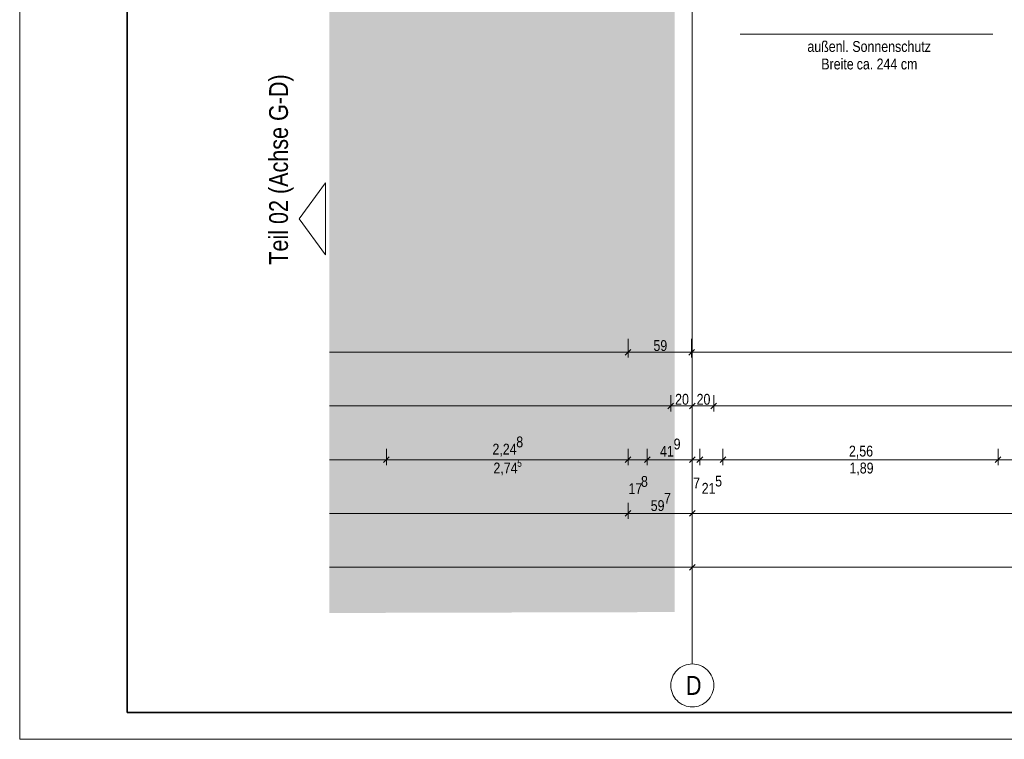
# Model space of a CAD drawing. Extents: x -620 to 3480, y 62 to 1107.
# Tile 1 of 244: x -620 to -436, y 62 to 196. Entities that reach past the tile are written whole.
import ezdxf
from ezdxf.lldxf.tags import DXFTag

# ---------------------------------------------------------------- set-up
doc = ezdxf.new("R2010")
doc.units = 0
doc.layers.get('0').update_dxf_attribs({"lineweight": 35})
doc.layers.add('70 -71 Achsen- 1 Gebäudeachsen', color=7, linetype='STRICHPUNKT2-A06G9GKV8I', lineweight=18)
doc.layers.add('iwb_Plankopf Rahmen', color=7, linetype='Continuous', lineweight=35)
for name, color, linetype, lineweight, true_color in [('70 -72 Beschriftung- 1 Beschriftung allgemein', 7, 'Continuous', 9, 0xff6633), ('70 -76 Bemaßung- 2 Allgemein', 9, 'Continuous', 5, 0x808080), ('iwb_Layout BA_Markierung', 7, 'Continuous', 9, 0xbadcdc), ('iwb_Layout Text', 3, 'Continuous', 18, 0x00ff00)]:
    doc.layers.add(name, color=color, linetype=linetype, lineweight=lineweight, true_color=true_color)
doc.styles.get("Standard").update_dxf_attribs({"font": 'ARIALN.TTF'})
tags = doc.linetypes.add('STRICHPUNKT2-A06G9GKV8I', pattern=[12.7, 6.35, -3.175, 0, -3.175]).pattern_tags.tags
tags[10:11] = [DXFTag(74, 4), DXFTag(75, 0), DXFTag(340, '0'), DXFTag(46, 0.0), DXFTag(50, 0.0), DXFTag(44, 0.0), DXFTag(45, 0.0)]
tags[8:9] = [DXFTag(74, 4), DXFTag(75, 0), DXFTag(340, '0'), DXFTag(46, 0.0), DXFTag(50, 0.0), DXFTag(44, 0.0), DXFTag(45, 0.0)]
tags[6:7] = [DXFTag(74, 4), DXFTag(75, 0), DXFTag(340, '0'), DXFTag(46, 0.0), DXFTag(50, 0.0), DXFTag(44, 0.0), DXFTag(45, 0.0)]
tags[4:5] = [DXFTag(74, 4), DXFTag(75, 0), DXFTag(340, '0'), DXFTag(46, 0.0), DXFTag(50, 0.0), DXFTag(44, 0.0), DXFTag(45, 0.0)]

# ---------------------------------------------------------------- blocks, each defined once
blk = doc.blocks.new('Polygon-A06G9GKL8I')
at = {"color": 0, "linetype": 'ByBlock', "lineweight": -2, "ltscale": 0.13}
blk.add_solid([(-497.79, 86.11), (-562.01, 85.94), (-497.63, 1071.51), (-562.01, 1071.51)], dxfattribs=at)
blk = doc.blocks.new('Referenz-A06G9GKX8I')
at = {"layer": '70 -71 Achsen- 1 Gebäudeachsen', "color": 0, "linetype": 'STRICHPUNKT2-A06G9GKV8I', "ltscale": 0.18}
blk.add_line((-494.51, 1075.9), (-494.51, 76.46), dxfattribs=at)
at = {"layer": '70 -71 Achsen- 1 Gebäudeachsen', "color": 0, "linetype": 'Continuous', "ltscale": 0.18}
for p, q in [((-497.61, 74.99), (-497.34, 75.29)), ((-497.34, 75.29), (-497.05, 75.55)), ((-497.05, 75.55), (-496.74, 75.78)), ((-496.74, 75.78), (-496.4, 75.98)), ((-496.4, 75.98), (-496.04, 76.15)), ((-496.04, 76.15), (-495.67, 76.28)), ((-495.67, 76.28), (-495.29, 76.38)), ((-495.29, 76.38), (-494.91, 76.44)), ((-494.91, 76.44), (-494.51, 76.46)), ((-494.51, 76.46), (-494.12, 76.44)), ((-494.12, 76.44), (-493.73, 76.38)), ((-493.73, 76.38), (-493.35, 76.28)), ((-493.35, 76.28), (-492.98, 76.15)), ((-492.98, 76.15), (-492.63, 75.98)), ((-492.63, 75.98), (-492.29, 75.78)), ((-492.29, 75.78), (-491.98, 75.55)), ((-491.98, 75.55), (-491.68, 75.29)), ((-491.68, 75.29), (-491.42, 74.99)), ((-498.44, 73.24), (-498.34, 73.62)), ((-498.34, 73.62), (-498.21, 73.99)), ((-498.21, 73.99), (-498.04, 74.34)), ((-498.04, 74.34), (-497.84, 74.68)), ((-497.84, 74.68), (-497.61, 74.99)), ((-491.42, 74.99), (-491.19, 74.68)), ((-491.19, 74.68), (-490.99, 74.34)), ((-490.99, 74.34), (-490.82, 73.99)), ((-490.82, 73.99), (-490.69, 73.62)), ((-490.69, 73.62), (-490.59, 73.24)), ((-498.51, 72.46), (-498.49, 72.85)), ((-498.49, 72.07), (-498.51, 72.46)), ((-498.49, 72.85), (-498.44, 73.24)), ((-498.44, 71.68), (-498.49, 72.07)), ((-498.34, 71.3), (-498.44, 71.68)), ((-490.59, 71.68), (-490.69, 71.3)), ((-490.59, 73.24), (-490.53, 72.85)), ((-490.53, 72.07), (-490.59, 71.68)), ((-490.53, 72.85), (-490.51, 72.46)), ((-490.51, 72.46), (-490.53, 72.07)), ((-498.21, 70.93), (-498.34, 71.3)), ((-498.04, 70.57), (-498.21, 70.93)), ((-497.84, 70.23), (-498.04, 70.57)), ((-497.61, 69.92), (-497.84, 70.23)), ((-497.34, 69.63), (-497.61, 69.92)), ((-497.05, 69.37), (-497.34, 69.63)), ((-491.68, 69.63), (-491.98, 69.37)), ((-491.42, 69.92), (-491.68, 69.63)), ((-491.19, 70.23), (-491.42, 69.92)), ((-490.99, 70.57), (-491.19, 70.23)), ((-490.82, 70.93), (-490.99, 70.57)), ((-490.69, 71.3), (-490.82, 70.93)), ((-496.74, 69.13), (-497.05, 69.37)), ((-496.4, 68.93), (-496.74, 69.13)), ((-496.04, 68.76), (-496.4, 68.93)), ((-495.67, 68.63), (-496.04, 68.76)), ((-495.29, 68.53), (-495.67, 68.63)), ((-494.91, 68.48), (-495.29, 68.53)), ((-494.51, 68.46), (-494.91, 68.48)), ((-494.12, 68.48), (-494.51, 68.46)), ((-493.73, 68.53), (-494.12, 68.48)), ((-493.35, 68.63), (-493.73, 68.53)), ((-492.98, 68.76), (-493.35, 68.63)), ((-492.63, 68.93), (-492.98, 68.76)), ((-492.29, 69.13), (-492.63, 68.93)), ((-491.98, 69.37), (-492.29, 69.13))]:
    blk.add_line(p, q, dxfattribs=at)
at = {"layer": '70 -72 Beschriftung- 1 Beschriftung allgemein', "color": 0, "linetype": 'Continuous', "ltscale": 0.13}
blk.add_line((-485.59, 193.66), (-438.59, 193.66), dxfattribs=at)
at = {"layer": '70 -76 Bemaßung- 2 Allgemein', "color": 0, "linetype": 'Continuous', "ltscale": 0.13}
for p, q in [((-506.45, 136.96), (-506.45, 133.46)), ((-506.45, 136.96), (-506.45, 133.46)), ((-494.65, 136.96), (-494.65, 133.46)), ((-494.65, 136.96), (-494.65, 133.46)), ((-507.51, 134.46), (-562.01, 134.46)), ((-505.45, 134.46), (-507.51, 134.46)), ((-507.45, 134.46), (-505.39, 134.46)), ((-495.71, 134.46), (-505.39, 134.46)), ((-493.65, 134.46), (-495.71, 134.46)), ((-495.65, 134.46), (-493.59, 134.46)), ((-332.07, 134.46), (-493.59, 134.46)), ((-498.51, 126.46), (-498.51, 123.46)), ((-498.51, 126.46), (-498.51, 123.46)), ((-494.51, 126.46), (-494.51, 123.46)), ((-494.51, 126.46), (-494.51, 123.46)), ((-490.51, 126.46), (-490.51, 123.46)), ((-490.51, 126.46), (-490.51, 123.46)), ((-497.98, 124.99), (-499.04, 123.93)), ((-499.04, 123.93), (-497.98, 124.99)), ((-493.98, 124.99), (-495.04, 123.93)), ((-495.04, 123.93), (-493.98, 124.99)), ((-491.04, 123.93), (-489.98, 124.99)), ((-489.98, 124.99), (-491.04, 123.93)), ((-499.57, 124.46), (-562.01, 124.46)), ((-498.01, 124.46), (-499.57, 124.46)), ((-499.01, 124.46), (-497.45, 124.46)), ((-495.57, 124.46), (-497.45, 124.46)), ((-494.01, 124.46), (-495.57, 124.46)), ((-495.01, 124.46), (-493.45, 124.46)), ((-491.57, 124.46), (-493.45, 124.46)), ((-490.01, 124.46), (-491.57, 124.46)), ((-491.01, 124.46), (-489.45, 124.46)), ((-334.57, 124.46), (-489.45, 124.46)), ((-551.41, 116.46), (-551.41, 113.46)), ((-551.41, 116.46), (-551.41, 113.46)), ((-506.45, 116.46), (-506.45, 113.46)), ((-506.45, 116.46), (-506.45, 113.46)), ((-502.89, 116.46), (-502.89, 113.46)), ((-502.89, 116.46), (-502.89, 113.46)), ((-494.51, 116.46), (-494.51, 113.46)), ((-494.51, 116.46), (-494.51, 113.46)), ((-493.11, 116.46), (-493.11, 113.46)), ((-493.11, 116.46), (-493.11, 113.46)), ((-488.81, 116.46), (-488.81, 113.46)), ((-488.81, 116.46), (-488.81, 113.46)), ((-437.61, 116.46), (-437.61, 113.46)), ((-437.61, 116.46), (-437.61, 113.46)), ((-552.47, 114.46), (-562.01, 114.46)), ((-550.91, 114.46), (-552.47, 114.46)), ((-551.94, 113.93), (-550.88, 114.99)), ((-550.88, 114.99), (-551.94, 113.93)), ((-551.91, 114.46), (-550.35, 114.46)), ((-507.51, 114.46), (-550.35, 114.46)), ((-507.51, 114.46), (-508.57, 114.46)), ((-505.95, 114.46), (-507.51, 114.46)), ((-505.95, 114.46), (-507.51, 114.46)), ((-505.92, 114.99), (-506.98, 113.93)), ((-505.92, 114.99), (-506.98, 113.93)), ((-502.89, 114.46), (-506.45, 114.46)), ((-503.42, 113.93), (-502.36, 114.99)), ((-503.42, 113.93), (-502.36, 114.99)), ((-503.39, 114.46), (-501.83, 114.46)), ((-503.39, 114.46), (-501.83, 114.46)), ((-501.83, 114.46), (-500.77, 114.46)), ((-495.57, 114.46), (-501.83, 114.46)), ((-495.57, 114.46), (-496.63, 114.46)), ((-494.01, 114.46), (-495.57, 114.46)), ((-494.01, 114.46), (-495.57, 114.46)), ((-494.17, 114.46), (-495.23, 114.46)), ((-493.98, 114.99), (-495.04, 113.93)), ((-493.98, 114.99), (-495.04, 113.93)), ((-493.11, 114.46), (-494.51, 114.46)), ((-492.61, 114.46), (-494.17, 114.46)), ((-492.58, 114.99), (-493.64, 113.93)), ((-493.64, 113.93), (-492.58, 114.99)), ((-493.61, 114.46), (-492.05, 114.46)), ((-488.81, 114.46), (-493.11, 114.46)), ((-492.05, 114.46), (-490.99, 114.46)), ((-489.34, 113.93), (-488.28, 114.99)), ((-489.34, 113.93), (-488.28, 114.99)), ((-489.31, 114.46), (-487.75, 114.46)), ((-489.31, 114.46), (-487.75, 114.46)), ((-487.75, 114.46), (-486.69, 114.46)), ((-438.67, 114.46), (-487.75, 114.46)), ((-437.11, 114.46), (-438.67, 114.46)), ((-438.14, 113.93), (-437.08, 114.99)), ((-437.08, 114.99), (-438.14, 113.93)), ((-438.11, 114.46), (-436.55, 114.46)), ((-387.47, 114.46), (-436.55, 114.46)), ((-506.45, 106.46), (-506.45, 103.46)), ((-506.45, 106.46), (-506.45, 103.46)), ((-494.51, 106.46), (-494.51, 103.46)), ((-494.51, 106.46), (-494.51, 103.46)), ((-507.51, 104.46), (-562.01, 104.46)), ((-505.95, 104.46), (-507.51, 104.46)), ((-506.98, 103.93), (-505.92, 104.99)), ((-505.92, 104.99), (-506.98, 103.93)), ((-506.95, 104.46), (-505.39, 104.46)), ((-495.57, 104.46), (-505.39, 104.46)), ((-494.01, 104.46), (-495.57, 104.46)), ((-495.04, 103.93), (-493.98, 104.99)), ((-493.98, 104.99), (-495.04, 103.93)), ((-495.01, 104.46), (-493.45, 104.46)), ((-0.57, 104.46), (-493.45, 104.46)), ((-494.51, 96.46), (-494.51, 93.46)), ((-494.51, 96.46), (-494.51, 93.46)), ((-495.57, 94.46), (-562.01, 94.46)), ((-494.01, 94.46), (-495.57, 94.46)), ((-493.98, 94.99), (-495.04, 93.93)), ((-495.04, 93.93), (-493.98, 94.99)), ((-495.01, 94.46), (-493.45, 94.46)), ((-330.57, 94.46), (-493.45, 94.46))]:
    blk.add_line(p, q, dxfattribs=at)
at = {"layer": '70 -76 Bemaßung- 2 Allgemein', "color": 0, "linetype": 'Continuous', "lineweight": 20, "ltscale": 0.2}
for p, q in [((-506.98, 133.93), (-505.92, 134.99)), ((-505.92, 134.99), (-506.98, 133.93)), ((-495.18, 133.93), (-494.12, 134.99)), ((-494.12, 134.99), (-495.18, 133.93))]:
    blk.add_line(p, q, dxfattribs=at)
at = {"layer": '70 -71 Achsen- 1 Gebäudeachsen', "color": 0, "linetype": 'Continuous', "ltscale": 0.18, "insert": (-495.71, 74.22), "char_height": 3.5241, "attachment_point": 1}
blk.add_mtext('{\\fArial Narrow;D}', dxfattribs=at)
at = {"layer": '70 -72 Beschriftung- 1 Beschriftung allgemein', "color": 0, "linetype": 'Continuous', "ltscale": 0.13, "char_height": 2.0138, "attachment_point": 1}
for s, insert in [('{\\fArial Narrow;außenl.}', (-473.1, 192.36)), ('{\\fArial Narrow;Sonnenschutz}', (-464.74, 192.36)), ('{\\fArial Narrow;Breite}', (-470.51, 189.1)), ('{\\fArial Narrow;244}', (-460.22, 189.1)), ('{\\fArial Narrow;ca.}', (-463.92, 189.1)), ('{\\fArial Narrow;cm}', (-455.71, 189.1))]:
    blk.add_mtext(s, dxfattribs=dict(at, insert=insert))
at = {"layer": '70 -76 Bemaßung- 2 Allgemein', "color": 0, "linetype": 'Continuous', "ltscale": 0.13, "attachment_point": 1}
for s, insert, char_height in [('{\\fArial Narrow;59}', (-501.74, 136.71), 2.0138), ('{\\fArial Narrow;20}', (-497.71, 126.71), 2.0138), ('{\\fArial Narrow;20}', (-493.71, 126.71), 2.0138), ('{\\fArial Narrow;2,24}', (-531.69, 117.43), 2.0138), ('{\\fArial Narrow;8}', (-527.26, 118.77), 2.0138), ('{\\fArial Narrow;9}', (-497.98, 118.39), 2.0138), ('{\\fArial Narrow;41}', (-500.52, 117.04), 2.0138), ('{\\fArial Narrow;2,56}', (-465.37, 117.07), 2.0138), ('{\\fArial Narrow;2,74}', (-531.51, 113.92), 2.0138), ('{\\fArial Narrow;5}', (-527.08, 114.48), 1.3426), ('{\\fArial Narrow;1,89}', (-465.28, 113.92), 2.0138), ('{\\fArial Narrow;17}', (-506.38, 110.09), 2.0138), ('{\\fArial Narrow;8}', (-504.06, 111.43), 2.0138), ('{\\fArial Narrow;7}', (-494.35, 111.14), 2.0138), ('{\\fArial Narrow;21}', (-492.76, 110.14), 2.0138), ('{\\fArial Narrow;5}', (-490.26, 111.49), 2.0138), ('{\\fArial Narrow;7}', (-499.78, 108.27), 2.0138), ('{\\fArial Narrow;59}', (-502.25, 106.93), 2.0138)]:
    blk.add_mtext(s, dxfattribs=dict(at, insert=insert, char_height=char_height))

msp = doc.modelspace()

# ---------------------------------------------------------------- linework, layer by layer
at = {"layer": 'iwb_Layout Text', "linetype": 'Continuous', "ltscale": 0.18}
for p, q in [((-567.63, 159.28), (-562.75, 165.97)), ((-562.75, 152.59), (-562.75, 165.97)), ((-562.75, 152.59), (-567.63, 159.28))]:
    msp.add_line(p, q, dxfattribs=at)
at = {"layer": 'iwb_Plankopf Rahmen', "color": 8, "lineweight": 13, "ltscale": 0.13, "true_color": 0x808080}
msp.add_lwpolyline([(300.35, 62.43), (-619.65, 62.43), (-619.65, 1107.43), (300.35, 1107.43), (300.35, 62.43)], close=True, dxfattribs=at)
at = {"layer": 'iwb_Plankopf Rahmen', "ltscale": 0.35}
msp.add_lwpolyline([(-599.65, 67.43), (-599.65, 1102.43), (295.35, 1102.43), (295.35, 67.43), (-599.65, 67.43)], close=True, dxfattribs=at)

# ---------------------------------------------------------------- block references
at = {"color": 8, "lineweight": 25, "ltscale": 0.25, "true_color": 0x808080}
msp.add_blockref('Referenz-A06G9GKX8I', (0, 0), dxfattribs=at)
at = {"layer": 'iwb_Layout BA_Markierung', "ltscale": 0.13}
msp.add_blockref('Polygon-A06G9GKL8I', (0, 0), dxfattribs=at)

# ---------------------------------------------------------------- texts
at = {"layer": 'iwb_Layout Text', "ltscale": 0.18}
msp.add_text('Teil 02 (Achse G-D)', height=3.5, rotation=90, dxfattribs=at).set_placement((-569.74, 150.75))

doc.saveas('drawing.dxf')
